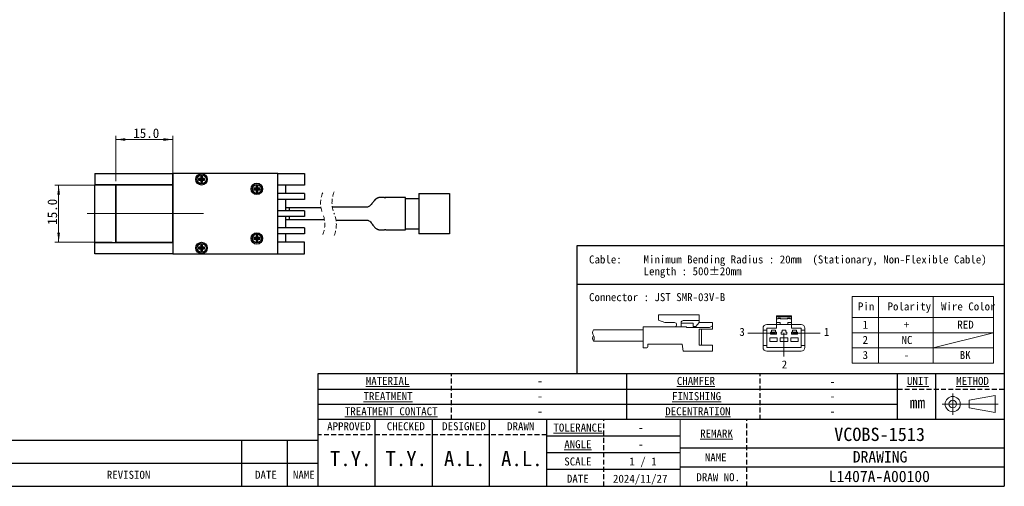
# Model space of a CAD drawing. Header units: millimetres. Extents: x 16 to 409, y 11 to 289.
# Tile 2 of 4: x 151 to 409, y 11 to 133. Entities that reach past the tile are written whole.
import ezdxf

# ---------------------------------------------------------------- set-up
doc = ezdxf.new("R2010")
doc.units = ezdxf.units.MM
for name, pattern in [('SLD-一點鏈線-(中心線)', [34.29, 30.48, -1.27, 1.27, -1.27]), ('SLD-實線', [0]), ('SLD-虛線-(隱匿輪廓線)', [1.905, 1.27, -0.635])]:
    doc.linetypes.add(name, pattern=pattern)
doc.layers.add('00_FORMAT', color=7, linetype='SLD-實線')
doc.layers.add('00_FORMAT-DASH', color=7, linetype='SLD-虛線-(隱匿輪廓線)')
doc.styles.add('SLDTEXTSTYLE0', font='MSGOTHIC.TTC')
doc.dimstyles.new('SLDDIMSTYLE0', dxfattribs={"dimtxt": 2.5, "dimasz": 2.5, "dimexe": 0, "dimexo": 0.0625, "dimtad": 1, "dimdec": 1, "dimrnd": 1e-09, "dimzin": 4, "dimdsep": 46, "dimtxsty": 'SLDTEXTSTYLE0', "dimsah": 1, "dimcen": 0.09, "dimadec": 0, "dimazin": 1, "dimtfac": 1, "dimtdec": 1, "dimtofl": 0, "dimtmove": 0, "dimatfit": 3, "dimfxl": 1, "dimfrac": 2, "dimtolj": 1, "dimtzin": 12, "dimarcsym": 0})

# ---------------------------------------------------------------- blocks, each defined once
blk = doc.blocks.new('圖塊12')
at = {"color": 7, "linetype": 'SLD-實線', "lineweight": 18}
for p, q in [((0, 17.53), (37.09, 17.53)), ((0, 12), (0, 17.53)), ((6.94, 17.53), (6.94, 0)), ((21.29, 17.53), (21.29, 0)), ((37.09, 17.53), (37.09, 0)), ((0, 8), (0, 12)), ((0, 12), (37.09, 12)), ((0, 4), (0, 8)), ((0, 8), (37.09, 8)), ((37.09, 8), (0, 8)), ((21.29, 4), (37.09, 8)), ((37.09, 4), (0, 4)), ((0, 0), (0, 4)), ((0, 4), (37.09, 4)), ((37.09, 0), (0, 0))]:
    blk.add_line(p, q, dxfattribs=at)
at = {"color": 7, "linetype": 'SLD-實線', "lineweight": 18, "char_height": 2.1, "attachment_point": 1, "style": 'SLDTEXTSTYLE0'}
for s, insert in [('Pin', (1.53, 15.96)), ('Polarity', (9.3, 15.96)), ('Wire Color', (23.33, 15.96)), ('1', (2.75, 11.17)), ('+', (13.58, 11.17)), ('RED', (27.61, 11.17)), ('2', (2.75, 7.18)), ('NC', (12.97, 7.15)), ('3', (2.75, 3.21)), ('BK', (28.22, 3.21)), ('-', (13.58, 3.21))]:
    blk.add_mtext(s, dxfattribs=dict(at, insert=insert))
blk = doc.blocks.new('圖塊30')
at = {"color": 7, "linetype": 'SLD-實線', "lineweight": 18}
for p, q in [((17.24, 12.97), (17.24, 14.36)), ((27.94, 14.36), (17.24, 14.36)), ((27.94, 14.36), (17.24, 14.36)), ((17.24, 12.97), (18.97, 12.36)), ((17.24, 12.97), (18.97, 12.36)), ((27.94, 12.36), (27.94, 14.36)), ((27.94, 12.36), (27.94, 14.36)), ((52.19, 14.11), (48.19, 14.11)), ((48.19, 14.11), (48.19, 13.88)), ((52.19, 13.88), (48.19, 13.88)), ((48.19, 13.88), (48.19, 13.36)), ((48.69, 13.36), (48.19, 13.36)), ((48.19, 13.36), (48.19, 12.36)), ((48.59, 13.36), (48.59, 13.37)), ((48.79, 13.56), (48.69, 13.46)), ((48.69, 13.46), (48.69, 13.36)), ((49.19, 13.46), (48.69, 13.46)), ((48.79, 13.57), (48.79, 13.56)), ((48.79, 13.57), (49.09, 13.57)), ((48.79, 13.56), (49.09, 13.56)), ((49.09, 13.57), (49.09, 13.56)), ((49.09, 13.56), (49.19, 13.46)), ((49.19, 13.46), (49.19, 13.36)), ((51.19, 13.36), (49.19, 13.36)), ((49.29, 13.37), (49.29, 13.36)), ((51.09, 13.36), (51.09, 13.37)), ((51.29, 13.56), (51.19, 13.46)), ((51.19, 13.46), (51.19, 13.36)), ((51.69, 13.46), (51.19, 13.46)), ((51.29, 13.57), (51.29, 13.56)), ((51.29, 13.57), (51.59, 13.57)), ((51.29, 13.56), (51.59, 13.56)), ((51.59, 13.57), (51.59, 13.56)), ((51.59, 13.56), (51.69, 13.46)), ((51.69, 13.46), (51.69, 13.36)), ((52.19, 13.36), (51.69, 13.36)), ((51.79, 13.37), (51.79, 13.36)), ((52.19, 14.11), (52.19, 13.88)), ((52.19, 13.88), (52.19, 13.36)), ((52.19, 13.36), (52.19, 12.36)), ((0.22, 10.49), (13.26, 10.49)), ((21.47, 11.24), (13.26, 11.24)), ((13.26, 5.74), (13.26, 11.24)), ((21.47, 11.24), (13.26, 11.24)), ((13.26, 5.74), (13.26, 11.24)), ((21.47, 12.36), (18.97, 12.36)), ((21.47, 12.36), (18.97, 12.36)), ((21.47, 11.24), (24.6, 11.24)), ((21.47, 11.24), (24.6, 11.24)), ((23.22, 11.24), (23.22, 12.39)), ((23.22, 11.24), (23.22, 12.39)), ((26.34, 12.18), (23.22, 12.18)), ((26.34, 12.18), (23.22, 12.18)), ((27.94, 12.89), (23.71, 12.89)), ((27.94, 12.89), (23.71, 12.89)), ((24.6, 11.09), (24.6, 11.24)), ((24.6, 11.09), (24.6, 11.24)), ((30.63, 11.09), (24.6, 11.09)), ((30.63, 11.09), (24.6, 11.09)), ((26.34, 11.31), (26.34, 12.18)), ((26.34, 11.31), (26.34, 12.18)), ((27.11, 11.31), (26.34, 11.31)), ((27.11, 11.31), (26.34, 11.31)), ((27.11, 11.31), (27.94, 12.36)), ((27.11, 11.31), (27.94, 12.36)), ((31.46, 12.36), (27.94, 12.36)), ((31.46, 12.36), (27.94, 12.36)), ((31.46, 10.68), (27.94, 10.68)), ((27.94, 6.48), (27.94, 10.68)), ((31.46, 10.68), (27.94, 10.68)), ((27.94, 6.48), (27.94, 10.68)), ((28.59, 6.48), (28.59, 10.68)), ((28.59, 6.48), (28.59, 10.68)), ((30.63, 11.09), (31.46, 11.48)), ((30.63, 11.09), (31.46, 11.48)), ((31.46, 10.68), (31.46, 12.36)), ((31.46, 10.68), (31.46, 12.36)), ((44.69, 10.86), (44.69, 10.36)), ((45.69, 10.36), (44.69, 10.36)), ((44.69, 10.36), (44.69, 6.36)), ((45.69, 11.86), (48.19, 11.86)), ((45.69, 10.86), (45.69, 10.36)), ((48.19, 10.86), (45.69, 10.86)), ((45.69, 10.36), (45.69, 6.36)), ((47.94, 10.36), (46.94, 10.36)), ((46.94, 10.36), (46.94, 9.86)), ((47.94, 9.86), (47.94, 10.36)), ((49.19, 12.36), (48.19, 12.36)), ((48.19, 12.36), (48.19, 11.86)), ((48.19, 11.86), (48.19, 10.86)), ((49.19, 11.86), (48.19, 11.86)), ((49.19, 12.36), (49.19, 11.86)), ((51.19, 11.86), (49.19, 11.86)), ((49.69, 10.36), (49.69, 9.86)), ((50.69, 10.36), (49.69, 10.36)), ((50.69, 9.86), (50.69, 10.36)), ((52.19, 12.36), (51.19, 12.36)), ((51.19, 12.36), (51.19, 11.86)), ((52.19, 11.86), (51.19, 11.86)), ((52.19, 12.36), (52.19, 11.86)), ((52.19, 10.86), (52.19, 11.86)), ((52.19, 11.86), (54.69, 11.86)), ((54.69, 10.86), (52.19, 10.86)), ((53.44, 10.36), (52.44, 10.36)), ((52.44, 10.36), (52.44, 9.86)), ((53.44, 9.86), (53.44, 10.36)), ((54.69, 10.36), (54.69, 10.86)), ((55.69, 10.36), (54.69, 10.36)), ((54.69, 6.36), (54.69, 10.36)), ((55.69, 10.86), (55.69, 10.36)), ((55.69, 6.36), (55.69, 10.36)), ((47.32, 9.61), (40.68, 9.61)), ((48.44, 8.36), (46.44, 8.36)), ((46.44, 8.36), (46.44, 7.36)), ((46.94, 9.86), (46.69, 9.86)), ((46.69, 9.86), (46.69, 9.36)), ((46.69, 9.36), (48.19, 9.36)), ((46.81, 9.41), (46.81, 9.81)), ((46.81, 9.81), (47.29, 9.81)), ((47.29, 9.41), (46.81, 9.41)), ((47.29, 9.81), (47.19, 9.71)), ((47.39, 9.71), (47.19, 9.71)), ((47.19, 9.51), (47.19, 9.71)), ((47.19, 9.51), (47.39, 9.51)), ((47.19, 9.51), (47.29, 9.41)), ((47.29, 9.81), (47.44, 9.81)), ((47.44, 9.41), (47.29, 9.41)), ((47.44, 9.79), (47.39, 9.71)), ((47.39, 9.71), (47.39, 9.51)), ((47.39, 9.51), (47.44, 9.44)), ((47.44, 9.81), (47.44, 9.79)), ((47.44, 9.81), (47.59, 9.81)), ((47.49, 9.71), (47.44, 9.79)), ((47.44, 9.44), (47.49, 9.51)), ((47.44, 9.44), (47.44, 9.41)), ((47.59, 9.41), (47.44, 9.41)), ((47.49, 9.51), (47.49, 9.71)), ((47.69, 9.71), (47.49, 9.71)), ((47.49, 9.51), (47.69, 9.51)), ((47.69, 9.71), (47.59, 9.81)), ((47.59, 9.81), (48.06, 9.81)), ((47.59, 9.41), (47.69, 9.51)), ((48.06, 9.41), (47.59, 9.41)), ((47.69, 9.71), (47.69, 9.51)), ((48.19, 9.86), (47.94, 9.86)), ((48.06, 9.81), (48.06, 9.41)), ((48.19, 9.36), (48.19, 9.86)), ((48.44, 7.36), (48.44, 8.36)), ((51.19, 8.36), (49.19, 8.36)), ((49.19, 8.36), (49.19, 7.36)), ((49.44, 9.86), (49.44, 9.36)), ((49.69, 9.86), (49.44, 9.86)), ((49.44, 9.36), (50.94, 9.36)), ((50.16, 9.65), (50.16, 3.45)), ((50.94, 9.86), (50.69, 9.86)), ((50.94, 9.36), (50.94, 9.86)), ((51.19, 7.36), (51.19, 8.36)), ((51.94, 8.36), (51.94, 7.36)), ((53.94, 8.36), (51.94, 8.36)), ((52.44, 9.86), (52.19, 9.86)), ((52.19, 9.86), (52.19, 9.36)), ((52.19, 9.36), (53.69, 9.36)), ((52.31, 9.41), (52.31, 9.81)), ((52.31, 9.81), (52.79, 9.81)), ((52.79, 9.41), (52.31, 9.41)), ((52.79, 9.81), (52.69, 9.71)), ((52.89, 9.71), (52.69, 9.71)), ((52.69, 9.51), (52.69, 9.71)), ((52.69, 9.51), (52.89, 9.51)), ((52.69, 9.51), (52.79, 9.41)), ((52.79, 9.81), (52.94, 9.81)), ((52.94, 9.41), (52.79, 9.41)), ((52.94, 9.79), (52.89, 9.71)), ((52.89, 9.71), (52.89, 9.51)), ((52.89, 9.51), (52.94, 9.44)), ((52.94, 9.81), (52.94, 9.79)), ((52.94, 9.81), (53.09, 9.81)), ((52.99, 9.71), (52.94, 9.79)), ((52.94, 9.44), (52.99, 9.51)), ((52.94, 9.44), (52.94, 9.41)), ((53.09, 9.41), (52.94, 9.41)), ((52.99, 9.51), (52.99, 9.71)), ((53.19, 9.71), (52.99, 9.71)), ((52.99, 9.51), (53.19, 9.51)), ((59.69, 9.61), (53.05, 9.61)), ((53.19, 9.71), (53.09, 9.81)), ((53.09, 9.81), (53.56, 9.81)), ((53.09, 9.41), (53.19, 9.51)), ((53.56, 9.41), (53.09, 9.41)), ((53.19, 9.71), (53.19, 9.51)), ((53.69, 9.86), (53.44, 9.86)), ((53.56, 9.81), (53.56, 9.41)), ((53.69, 9.36), (53.69, 9.86)), ((53.94, 7.36), (53.94, 8.36)), ((0.22, 7.49), (13.26, 7.49)), ((14.22, 5.74), (13.26, 5.74)), ((14.22, 5.74), (13.26, 5.74)), ((14.52, 6.04), (14.52, 6.74)), ((23.46, 6.74), (14.52, 6.74)), ((14.52, 6.04), (14.52, 6.74)), ((23.46, 6.74), (14.52, 6.74)), ((23.46, 6.74), (23.76, 4.86)), ((31.46, 6.48), (27.94, 6.48)), ((31.46, 6.48), (27.94, 6.48)), ((31.46, 4.86), (31.46, 6.48)), ((31.46, 4.86), (31.46, 6.48)), ((44.69, 6.36), (45.69, 6.36)), ((44.69, 6.36), (44.69, 5.86)), ((45.69, 6.36), (45.69, 5.86)), ((45.69, 5.86), (54.69, 5.86)), ((46.44, 7.36), (48.44, 7.36)), ((49.19, 7.36), (51.19, 7.36)), ((51.94, 7.36), (53.94, 7.36)), ((54.69, 6.36), (55.69, 6.36)), ((54.69, 5.86), (54.69, 6.36)), ((55.69, 6.36), (55.69, 5.86)), ((31.46, 4.86), (23.76, 4.86)), ((31.46, 4.86), (23.76, 4.86)), ((45.69, 4.86), (54.69, 4.86))]:
    blk.add_line(p, q, dxfattribs=at)
for centre, radius, start, end in [((48.79, 13.37), 0.2, 90, 179.9999), ((48.59, 13.47), 0.0958, 267.4024, 357.1429), ((49.09, 13.37), 0.2, 0, 90), ((49.28, 13.47), 0.0958, 182.8572, 272.5975), ((51.29, 13.37), 0.2, 90, 180.0001), ((51.09, 13.47), 0.0958, 267.4027, 357.143), ((51.59, 13.37), 0.2, 359.9999, 90), ((51.78, 13.47), 0.0958, 182.8571, 272.5973), ((1.42, 9.74), 1.42, 147.9946, 212.0054), ((21.47, 11.8), 0.564, 270, 90), ((21.47, 11.8), 0.564, 270, 90), ((23.72, 12.39), 0.504, 88.4648, 180), ((23.72, 12.39), 0.504, 88.4648, 180), ((45.69, 10.86), 1, 90, 180), ((54.69, 10.86), 1, 0, 90), ((1.42, 8.24), 1.42, 147.9946, 212.0054), ((-0.98, 8.24), 1.42, 327.9946, 32.0054), ((14.22, 6.04), 0.3, 270, 0), ((14.22, 6.04), 0.3, 270, 0), ((45.69, 5.86), 1, 180, 270), ((54.69, 5.86), 1, 270, 0)]:
    blk.add_arc(centre, radius, start, end, dxfattribs=at)
at = {"color": 7, "linetype": 'SLD-實線', "lineweight": 18, "char_height": 2.1, "attachment_point": 1, "style": 'SLDTEXTSTYLE0'}
for s, insert in [('3', (38.49, 10.98)), ('1', (60.65, 10.98)), ('2', (49.58, 2.42))]:
    blk.add_mtext(s, dxfattribs=dict(at, insert=insert))
blk = doc.blocks.new('SW_NOTE_0')
at = {"color": 0, "linetype": 'SLD-實線', "lineweight": 18, "char_height": 2.1, "attachment_point": 1, "style": 'SLDTEXTSTYLE0'}
for s, insert in [('Cable:    Minimum Bending Radius : 20mm  (Stationary, Non-Flexible Cable)', (0, 2.44)), ('          Length : 500±20mm', (0, -0.66))]:
    blk.add_mtext(s, dxfattribs=dict(at, insert=insert))
blk = doc.blocks.new('_D_9')
at = {"color": 7, "linetype": 'SLD-實線', "lineweight": 18}
for p, q in [((175.98, 91.05), (175.98, 103.01)), ((190.98, 102.01), (175.98, 102.01)), ((190.98, 91.05), (190.98, 103.01))]:
    blk.add_line(p, q, dxfattribs=at)
for points in [[(175.98, 102.01), (178.48, 101.66), (178.48, 102.36)], [(190.98, 102.01), (188.48, 102.36), (188.48, 101.66)]]:
    blk.add_solid(points, dxfattribs=at)
at = {"color": 7, "linetype": 'SLD-實線', "lineweight": 18, "insert": (180.57, 104.92), "char_height": 2.5, "attachment_point": 1, "style": 'SLDTEXTSTYLE0'}
blk.add_mtext('15.0', dxfattribs=at)
blk = doc.blocks.new('_D_10')
at = {"color": 7, "linetype": 'SLD-實線', "lineweight": 18}
for p, q in [((174.99, 90.05), (159.99, 90.05)), ((160.99, 90.05), (160.99, 75.05)), ((174.99, 75.05), (159.99, 75.05))]:
    blk.add_line(p, q, dxfattribs=at)
for points in [[(160.99, 90.05), (160.64, 87.55), (161.34, 87.55)], [(160.99, 75.05), (161.34, 77.55), (160.64, 77.55)]]:
    blk.add_solid(points, dxfattribs=at)
at = {"color": 7, "linetype": 'SLD-實線', "lineweight": 18, "insert": (158.08, 79.64), "char_height": 2.5, "attachment_point": 1, "rotation": 90, "style": 'SLDTEXTSTYLE0'}
blk.add_mtext('15.0', dxfattribs=at)

msp = doc.modelspace()

# ---------------------------------------------------------------- linework, layer by layer
at = {"color": 7, "linetype": 'SLD-實線', "lineweight": 25}
for p, q in [((170.48, 93.05), (190.98, 93.05)), ((170.48, 93.05), (170.48, 90.15)), ((198.48, 93.05), (190.98, 93.05)), ((190.98, 93.05), (190.98, 72.05)), ((190.98, 90.15), (190.98, 93.05)), ((218.48, 93.05), (198.48, 93.05)), ((218.48, 72.05), (218.48, 93.05)), ((218.48, 93.05), (225.48, 93.05)), ((225.48, 93.05), (225.48, 90.05)), ((198.26, 91.78), (197.68, 91.78)), ((197.68, 91.78), (197.68, 91.33)), ((197.91, 91.55), (197.68, 91.78)), ((197.91, 91.55), (197.68, 91.33)), ((197.68, 91.33), (198.26, 91.33)), ((197.91, 91.55), (197.91, 91.55)), ((197.91, 91.55), (198.48, 91.55)), ((198.48, 91.55), (197.91, 91.55)), ((198.26, 92.35), (198.26, 91.78)), ((198.71, 92.35), (198.26, 92.35)), ((198.48, 92.13), (198.26, 92.35)), ((198.48, 91.55), (198.26, 91.78)), ((198.48, 91.55), (198.26, 91.33)), ((198.26, 91.33), (198.26, 90.75)), ((198.48, 90.97), (198.26, 90.75)), ((198.26, 90.75), (198.71, 90.75)), ((198.48, 92.13), (198.48, 91.55)), ((198.49, 92.13), (198.48, 92.13)), ((198.48, 91.55), (198.48, 90.97)), ((198.48, 90.97), (198.49, 90.97)), ((198.49, 92.13), (198.71, 92.35)), ((198.49, 91.55), (198.49, 92.13)), ((198.49, 91.55), (198.71, 91.78)), ((198.49, 90.97), (198.49, 91.55)), ((198.49, 91.55), (198.71, 91.33)), ((198.49, 91.55), (199.06, 91.55)), ((199.06, 91.55), (198.49, 91.55)), ((198.49, 90.97), (198.71, 90.75)), ((198.71, 91.78), (198.71, 92.35)), ((199.28, 91.78), (198.71, 91.78)), ((198.71, 90.75), (198.71, 91.33)), ((198.71, 91.33), (199.28, 91.33)), ((199.06, 91.55), (199.28, 91.78)), ((199.06, 91.55), (199.28, 91.33)), ((199.06, 91.55), (199.06, 91.55)), ((199.28, 91.33), (199.28, 91.78)), ((170.48, 74.95), (170.48, 90.15)), ((170.48, 90.15), (175.98, 90.15)), ((190.98, 90.15), (170.48, 90.15)), ((175.98, 74.95), (175.98, 90.15)), ((175.99, 90.05), (175.98, 90.05)), ((190.98, 90.05), (175.99, 90.05)), ((175.99, 75.05), (175.99, 90.05)), ((175.99, 90.04), (175.99, 75.06)), ((175.99, 90.04), (175.99, 90.04)), ((176.08, 90.15), (176.08, 90.05)), ((177.23, 90.05), (177.23, 90.15)), ((189.73, 90.15), (189.73, 90.05)), ((190.98, 75.05), (190.98, 90.05)), ((212.76, 89.28), (212.18, 89.28)), ((212.18, 89.28), (212.18, 88.83)), ((212.41, 89.05), (212.18, 89.28)), ((212.41, 89.05), (212.18, 88.83)), ((212.18, 88.83), (212.76, 88.83)), ((212.41, 89.05), (212.41, 89.05)), ((212.41, 89.05), (212.98, 89.05)), ((212.98, 89.05), (212.41, 89.05)), ((212.76, 89.85), (212.76, 89.28)), ((213.21, 89.85), (212.76, 89.85)), ((212.98, 89.63), (212.76, 89.85)), ((212.98, 89.05), (212.76, 89.28)), ((212.98, 89.05), (212.76, 88.83)), ((212.76, 88.83), (212.76, 88.25)), ((212.98, 88.47), (212.76, 88.25)), ((212.76, 88.25), (213.21, 88.25)), ((212.98, 89.63), (212.98, 89.05)), ((212.99, 89.63), (212.98, 89.63)), ((212.98, 89.05), (212.98, 88.47)), ((212.98, 88.47), (212.99, 88.47)), ((212.99, 89.63), (213.21, 89.85)), ((212.99, 89.05), (212.99, 89.63)), ((212.99, 89.05), (213.21, 89.28)), ((212.99, 88.47), (212.99, 89.05)), ((212.99, 89.05), (213.21, 88.83)), ((212.99, 89.05), (213.56, 89.05)), ((213.56, 89.05), (212.99, 89.05)), ((212.99, 88.47), (213.21, 88.25)), ((213.21, 89.28), (213.21, 89.85)), ((213.78, 89.28), (213.21, 89.28)), ((213.21, 88.25), (213.21, 88.83)), ((213.21, 88.83), (213.78, 88.83)), ((213.56, 89.05), (213.78, 89.28)), ((213.56, 89.05), (213.78, 88.83)), ((213.56, 89.05), (213.56, 89.05)), ((213.78, 88.83), (213.78, 89.28)), ((225.48, 90.05), (218.48, 90.05)), ((220.48, 90.05), (220.48, 87.8)), ((225.48, 87.8), (218.48, 87.8)), ((225.48, 86.3), (218.48, 86.3)), ((220.48, 86.3), (220.48, 83.3)), ((225.48, 87.8), (225.48, 86.3)), ((251.92, 86.25), (251.92, 86.75)), ((251.92, 86.55), (255.47, 86.55)), ((251.92, 78.85), (251.92, 86.25)), ((255.47, 87.8), (255.47, 77.3)), ((255.47, 87.8), (263.47, 87.8)), ((263.47, 87.8), (263.47, 77.3)), ((225.48, 83.3), (218.48, 83.3)), ((221.48, 84.05), (220.48, 84.05)), ((229.81, 84.05), (221.48, 84.05)), ((225.48, 83.3), (225.48, 81.8)), ((225.48, 81.8), (218.48, 81.8)), ((220.48, 81.8), (220.48, 78.8)), ((220.48, 81.05), (221.48, 81.05)), ((221.48, 81.05), (230.69, 81.05)), ((225.48, 78.8), (218.48, 78.8)), ((225.48, 78.8), (225.48, 77.3)), ((251.92, 78.35), (251.92, 78.85)), ((251.92, 78.55), (255.47, 78.55)), ((170.48, 74.95), (175.98, 74.95)), ((170.48, 72.05), (170.48, 74.95)), ((170.48, 74.95), (190.98, 74.95)), ((175.98, 75.05), (175.99, 75.05)), ((175.99, 75.06), (175.99, 75.06)), ((175.99, 75.05), (190.98, 75.05)), ((176.08, 75.05), (176.08, 74.95)), ((177.23, 74.95), (177.23, 75.05)), ((189.73, 75.05), (189.73, 74.95)), ((190.98, 74.95), (190.98, 72.05)), ((212.76, 76.28), (212.18, 76.28)), ((212.18, 76.28), (212.18, 75.83)), ((212.41, 76.05), (212.18, 76.28)), ((212.41, 76.05), (212.18, 75.83)), ((212.18, 75.83), (212.76, 75.83)), ((212.41, 76.05), (212.98, 76.05)), ((212.41, 76.05), (212.41, 76.05)), ((212.98, 76.05), (212.41, 76.05)), ((212.76, 76.85), (212.76, 76.28)), ((213.21, 76.85), (212.76, 76.85)), ((212.98, 76.63), (212.76, 76.85)), ((212.98, 76.05), (212.76, 76.28)), ((212.98, 76.05), (212.76, 75.83)), ((212.76, 75.83), (212.76, 75.25)), ((212.98, 75.47), (212.76, 75.25)), ((212.76, 75.25), (213.21, 75.25)), ((212.98, 76.63), (212.98, 76.05)), ((212.99, 76.63), (212.98, 76.63)), ((212.98, 76.05), (212.98, 75.47)), ((212.98, 75.47), (212.99, 75.47)), ((212.99, 76.63), (213.21, 76.85)), ((212.99, 76.05), (212.99, 76.63)), ((212.99, 76.05), (213.21, 76.28)), ((212.99, 75.47), (212.99, 76.05)), ((212.99, 76.05), (213.21, 75.83)), ((212.99, 76.05), (213.56, 76.05)), ((213.56, 76.05), (212.99, 76.05)), ((212.99, 75.47), (213.21, 75.25)), ((213.21, 76.28), (213.21, 76.85)), ((213.78, 76.28), (213.21, 76.28)), ((213.21, 75.25), (213.21, 75.83)), ((213.21, 75.83), (213.78, 75.83)), ((213.56, 76.05), (213.78, 76.28)), ((213.56, 76.05), (213.78, 75.83)), ((213.56, 76.05), (213.56, 76.05)), ((213.78, 75.83), (213.78, 76.28)), ((225.48, 77.3), (218.48, 77.3)), ((225.48, 75.05), (218.48, 75.05)), ((220.48, 77.3), (220.48, 75.05)), ((225.48, 72.05), (225.48, 75.05)), ((263.47, 77.3), (255.47, 77.3)), ((198.26, 73.78), (197.68, 73.78)), ((197.68, 73.78), (197.68, 73.33)), ((197.91, 73.55), (197.68, 73.78)), ((197.91, 73.55), (197.68, 73.33)), ((197.68, 73.33), (198.26, 73.33)), ((197.91, 73.55), (198.48, 73.55)), ((197.91, 73.55), (197.91, 73.55)), ((198.48, 73.55), (197.91, 73.55)), ((198.26, 74.35), (198.26, 73.78)), ((198.71, 74.35), (198.26, 74.35)), ((198.48, 74.13), (198.26, 74.35)), ((198.48, 73.55), (198.26, 73.78)), ((198.48, 73.55), (198.26, 73.33)), ((198.26, 73.33), (198.26, 72.75)), ((198.48, 72.97), (198.26, 72.75)), ((198.26, 72.75), (198.71, 72.75)), ((198.48, 74.13), (198.48, 73.55)), ((198.49, 74.13), (198.48, 74.13)), ((198.48, 73.55), (198.48, 72.97)), ((198.48, 72.97), (198.49, 72.97)), ((198.49, 74.13), (198.71, 74.35)), ((198.49, 73.55), (198.49, 74.13)), ((198.49, 73.55), (198.71, 73.78)), ((198.49, 72.97), (198.49, 73.55)), ((198.49, 73.55), (198.71, 73.33)), ((198.49, 73.55), (199.06, 73.55)), ((199.06, 73.55), (198.49, 73.55)), ((198.49, 72.97), (198.71, 72.75)), ((198.71, 73.78), (198.71, 74.35)), ((199.28, 73.78), (198.71, 73.78)), ((198.71, 72.75), (198.71, 73.33)), ((198.71, 73.33), (199.28, 73.33)), ((199.06, 73.55), (199.28, 73.78)), ((199.06, 73.55), (199.28, 73.33)), ((199.06, 73.55), (199.06, 73.55)), ((199.28, 73.33), (199.28, 73.78)), ((190.98, 72.05), (170.48, 72.05)), ((190.98, 72.05), (198.48, 72.05)), ((198.48, 72.05), (218.48, 72.05)), ((218.48, 72.05), (225.48, 72.05))]:
    msp.add_line(p, q, dxfattribs=at)
at = {"color": 8, "linetype": 'SLD-實線', "lineweight": 25}
for p, q in [((179.23, 90.15), (179.23, 90.05)), ((187.73, 90.05), (187.73, 90.15)), ((221.48, 84.05), (221.48, 83.3)), ((221.48, 81.8), (221.48, 81.05)), ((179.23, 75.05), (179.23, 74.95)), ((187.73, 74.95), (187.73, 75.05))]:
    msp.add_line(p, q, dxfattribs=at)
at = {"color": 7, "linetype": 'SLD-一點鏈線-(中心線)', "lineweight": 18}
msp.add_line((168.48, 82.55), (199.47, 82.55), dxfattribs=at)
at = {"color": 7, "linetype": 'SLD-實線', "lineweight": 18}
for p, q in [((395.48, 29.78), (395.48, 35.38)), ((399.8, 33.59), (406.6, 34.8)), ((399.8, 31.57), (399.8, 33.59)), ((406.6, 34.8), (406.6, 30.35)), ((392.68, 32.58), (407.4, 32.58)), ((399.8, 31.57), (406.6, 30.35)), ((324.01, 11), (324.01, 28.5))]:
    msp.add_line(p, q, dxfattribs=at)
at = {"color": 7, "linetype": 'SLD-實線', "lineweight": 25}
for centre, radius in [((198.48, 91.55), 1.5), ((198.48, 91.55), 1.18), ((212.98, 89.05), 1.5), ((212.98, 89.05), 1.17), ((212.98, 76.05), 1.5), ((198.48, 73.55), 1.5), ((212.98, 76.05), 1.17), ((198.48, 73.55), 1.18)]:
    msp.add_circle(centre, radius, dxfattribs=at)
at = {"color": 7, "linetype": 'SLD-實線', "lineweight": 18}
for radius in [1.99, 0.996]:
    msp.add_circle((395.48, 32.58), radius, dxfattribs=at)
at = {"color": 7, "linetype": 'SLD-虛線-(隱匿輪廓線)', "lineweight": 18}
for centre, radius, start, end in [((236.85, 85.3), 7.15, 157.3801, 202.6199), ((240.08, 85.4), 7.4, 157.3801, 202.6199), ((223.65, 79.8), 7.15, 337.3801, 22.6199), ((226.42, 79.7), 7.4, 337.3801, 22.6199)]:
    msp.add_arc(centre, radius, start, end, dxfattribs=at)
at = {"color": 7, "linetype": 'SLD-實線', "lineweight": 25}
msp.add_arc((246.69, 90.86), 4.12, 264.8977, 267.0123, dxfattribs=at)
for points, knots in [([(246.86, 86.75), (246.82, 86.75), (246.73, 86.75), (246.59, 86.74), (246.46, 86.75), (246.33, 86.76), (246.18, 86.77), (246.04, 86.78), (245.93, 86.79), (245.8, 86.8), (245.66, 86.81), (245.49, 86.81), (245.35, 86.81), (245.22, 86.8), (245.1, 86.78), (244.95, 86.76), (244.81, 86.72), (244.66, 86.67), (244.52, 86.61), (244.37, 86.52), (244.16, 86.38), (243.89, 86.13), (243.59, 85.77), (243.3, 85.38), (243.01, 85), (242.71, 84.66), (242.37, 84.4), (241.93, 84.22), (241.43, 84.21), (240.9, 84.26), (240.37, 84.26), (239.86, 84.25), (239.27, 84.24), (238.52, 84.23), (237.57, 84.22), (236.43, 84.23), (235.1, 84.23), (233.85, 84.24), (233.06, 84.25), (232.77, 84.25)], [0, 0, 0, 0, 0.00954, 0.01788, 0.026785, 0.035008, 0.044869, 0.056141, 0.062223, 0.068544, 0.080688, 0.091489, 0.100722, 0.108292, 0.118424, 0.125491, 0.138346, 0.146944, 0.156934, 0.168329, 0.180855, 0.208492, 0.239905, 0.273228, 0.305228, 0.335171, 0.363202, 0.390658, 0.425999, 0.462551, 0.496995, 0.529618, 0.564421, 0.614713, 0.677665, 0.753348, 0.841769, 0.942817, 1, 1, 1, 1]), ([(251.92, 86.75), (251.62, 86.75), (251.04, 86.75), (250.25, 86.75), (249.57, 86.75), (249.02, 86.75), (248.59, 86.75), (248.29, 86.75), (248.08, 86.75), (247.83, 86.75), (247.56, 86.75), (247.27, 86.75), (247.05, 86.75), (246.85, 86.75), (246.73, 86.75), (246.67, 86.75)], [0, 0, 0, 0, 0.174746, 0.326816, 0.455419, 0.560336, 0.641696, 0.699792, 0.732304, 0.766402, 0.842371, 0.886139, 0.930968, 0.969593, 1, 1, 1, 1]), ([(233.73, 80.86), (233.77, 80.86), (234.38, 80.86), (235.46, 80.87), (236.88, 80.88), (237.99, 80.88), (238.82, 80.87), (239.41, 80.86), (239.9, 80.85), (240.36, 80.84), (240.8, 80.84), (241.23, 80.87), (241.65, 80.89), (242.04, 80.84), (242.42, 80.67), (242.77, 80.38), (243.1, 79.99), (243.41, 79.57), (243.7, 79.18), (243.98, 78.88), (244.22, 78.68), (244.4, 78.56), (244.55, 78.48), (244.68, 78.42), (244.8, 78.38), (244.95, 78.34), (245.12, 78.31), (245.3, 78.3), (245.5, 78.29), (245.68, 78.29), (245.83, 78.3), (245.94, 78.31), (246.05, 78.32), (246.17, 78.33), (246.28, 78.34), (246.36, 78.35), (246.43, 78.35), (246.49, 78.35), (246.53, 78.36), (246.58, 78.36), (246.66, 78.36), (246.77, 78.35), (246.88, 78.35), (246.97, 78.35), (247.09, 78.35), (247.22, 78.35), (247.32, 78.35), (247.36, 78.35)], [0, 0, 0, 0, 0.008993, 0.124068, 0.221359, 0.300777, 0.351491, 0.390888, 0.421757, 0.452585, 0.484437, 0.512246, 0.541395, 0.570229, 0.591855, 0.625722, 0.662453, 0.697248, 0.732356, 0.762173, 0.780504, 0.795579, 0.807537, 0.816394, 0.824237, 0.833932, 0.84693, 0.858933, 0.87279, 0.887834, 0.895553, 0.903297, 0.910921, 0.91771, 0.928332, 0.932315, 0.935561, 0.941539, 0.944087, 0.94565, 0.951286, 0.960772, 0.968217, 0.973065, 0.978801, 0.992406, 1, 1, 1, 1]), ([(247.28, 78.35), (247.28, 78.35), (247.29, 78.35), (247.34, 78.35), (247.42, 78.35), (247.53, 78.35), (247.74, 78.35), (248.08, 78.35), (248.67, 78.35), (249.51, 78.35), (250.64, 78.35), (251.47, 78.35), (251.92, 78.35)], [0, 0, 0, 0, 0.000931, 0.010206, 0.027313, 0.051745, 0.082676, 0.163741, 0.272935, 0.463839, 0.706793, 1, 1, 1, 1])]:
    msp.add_open_spline(points, degree=3, knots=knots, dxfattribs=at)
at = {"layer": '00_FORMAT', "color": 7}
for p, q in [((409.01, 286), (409.01, 11)), ((296.87, 74.07), (296.87, 40.5)), ((409.01, 74.07), (296.87, 74.07)), ((409.01, 63.95), (296.87, 63.95)), ((229.01, 40.5), (229.01, 11)), ((409.01, 40.5), (229.01, 40.5)), ((310.01, 28.49), (310.01, 40.5)), ((381.01, 28.49), (381.01, 40.49)), ((391.01, 28.49), (391.01, 40.49)), ((229.01, 36.5), (381.01, 36.5)), ((381.01, 32.5), (229.01, 32.5)), ((409.01, 28.5), (229.01, 28.5)), ((244.01, 11), (244.01, 28.5)), ((259.01, 11), (259.01, 28.5)), ((274.01, 11), (274.01, 28.5)), ((289.01, 11), (289.01, 28.5)), ((324.01, 24.12), (289.01, 24.12)), ((229.01, 23), (134.01, 23)), ((209.01, 17), (209.01, 23)), ((221.01, 17), (221.01, 23)), ((409.01, 21), (324.01, 21)), ((324.01, 19.75), (289.01, 19.75)), ((229.01, 17), (134.01, 17)), ((209.01, 11), (209.01, 17)), ((221.01, 11), (221.01, 17)), ((409.01, 16), (324.01, 16)), ((324.01, 15.38), (289.01, 15.38)), ((16.01, 11), (409.01, 11))]:
    msp.add_line(p, q, dxfattribs=at)
at = {"layer": '00_FORMAT-DASH', "color": 7, "linetype": 'SLD-虛線-(隱匿輪廓線)'}
for p, q in [((264.01, 28.49), (264.01, 40.49)), ((345.01, 28.49), (345.01, 40.49)), ((381.01, 36.5), (409.01, 36.5)), ((341.51, 11), (341.51, 28.5)), ((289.01, 24.5), (229.01, 24.5))]:
    msp.add_line(p, q, dxfattribs=at)
at = {"layer": '00_FORMAT-DASH', "color": 7}
msp.add_line((304.01, 11), (304.01, 28.5), dxfattribs=at)

# ---------------------------------------------------------------- block references
at = {"color": 7, "linetype": 'SLD-實線', "lineweight": 18}
msp.add_blockref('SW_NOTE_0', (300.11, 69.15), dxfattribs=at)
at = {"layer": '00_FORMAT'}
for name, p in [('圖塊12', (369.09, 43.3)), ('圖塊30', (301.04, 41.6))]:
    msp.add_blockref(name, p, dxfattribs=at)

# ---------------------------------------------------------------- texts
at = {"color": 7, "linetype": 'SLD-實線', "lineweight": 18, "style": 'SLDTEXTSTYLE0'}
for s, insert, char_height, attachment_point in [('Connector : JST SMR-03V-B', (300.11, 61.69), 2.1, 1), ('\\LMATERIAL', (241.55, 39.71), 2.1, 1), ('\\LCHAMFER', (323.13, 39.71), 2.1, 1), ('\\LUNIT', (383.49, 39.7), 2.1, 1), ('\\LMETHOD', (396.4, 39.7), 2.1, 1), ('-', (286.53, 39.71), 2.1, 1), ('-', (363.22, 39.55), 2.1, 1), ('\\LTREATMENT', (240.96, 35.71), 2.1, 1), ('-', (286.53, 35.71), 2.1, 1), ('\\LFINISHING', (321.87, 35.71), 2.1, 1), ('-', (363.26, 35.71), 2.1, 1), ('mm', (384.19, 34.46), 3, 1), ('\\LTREATMENT CONTACT', (236.07, 31.74), 2.1, 1), ('\\LDECENTRATION', (320.08, 31.74), 2.1, 1), ('-', (286.53, 31.74), 2.1, 1), ('-', (363.26, 31.74), 2.1, 1), ('APPROVED', (231.41, 27.81), 2.1, 1), ('CHECKED', (247.05, 27.81), 2.1, 1), ('DESIGNED', (261.57, 27.81), 2.1, 1), ('DRAWN', (278.61, 27.81), 2.1, 1), ('\\LTOLERANCE', (290.76, 27.46), 2.1, 1), ('-', (312.99, 27.46), 2.1, 1), ('\\LREMARK', (329.25, 25.88), 2.1, 1), ('VCOBS-1513', (376.3, 26.39), 3.5, 2), ('\\LANGLE', (293.6, 23.09), 2.1, 1), ('-', (312.99, 23.09), 2.1, 1), ('T.Y.', (237.58, 20.29), 4, 2), ('T.Y.', (252.16, 20.29), 4, 2), ('A.L.', (267.48, 20.29), 4, 2), ('A.L.', (282.46, 20.29), 4, 2), ('SCALE', (293.6, 18.57), 2.1, 1), ('1 / 1', (310.67, 18.57), 2.1, 1), ('NAME', (330.47, 19.65), 2.1, 1), ('DRAWING', (376.42, 20.25), 3, 2), ('REVISION', (173.62, 15.07), 2.1, 1), ('DATE', (212.5, 15.07), 2.1, 1), ('NAME', (222.44, 15.07), 2.1, 1), ('DATE', (294.29, 14.05), 2.1, 1), ('2024/11/27', (313.52, 14.05), 2.1, 2), ('DRAW NO.', (328.26, 14.45), 2.1, 1), ('L1407A-A00100', (376.23, 15.11), 3, 2)]:
    msp.add_mtext(s, dxfattribs=dict(at, insert=insert, char_height=char_height, attachment_point=attachment_point))

# ---------------------------------------------------------------- dimensions: what is measured, and where the dimension line sits
at = {"color": 7, "linetype": 'SLD-實線', "lineweight": 18}
dim = msp.add_linear_dim(base=(175.98, 102.01), p1=(190.98, 90.05), p2=(175.98, 90.05), dimstyle='SLDDIMSTYLE0', dxfattribs=at)
dim.commit()
dim.dimension.update_dxf_attribs({"geometry": '_D_9', "text_midpoint": (183.48, 102.01), "dimtype": 160})
dim = msp.add_linear_dim(base=(160.99, 75.05), p1=(175.99, 90.05), p2=(175.99, 75.05), angle=90, dimstyle='SLDDIMSTYLE0', dxfattribs=at)
dim.commit()
dim.dimension.update_dxf_attribs({"geometry": '_D_10', "text_midpoint": (160.99, 82.55), "dimtype": 160})

doc.saveas('drawing.dxf')
